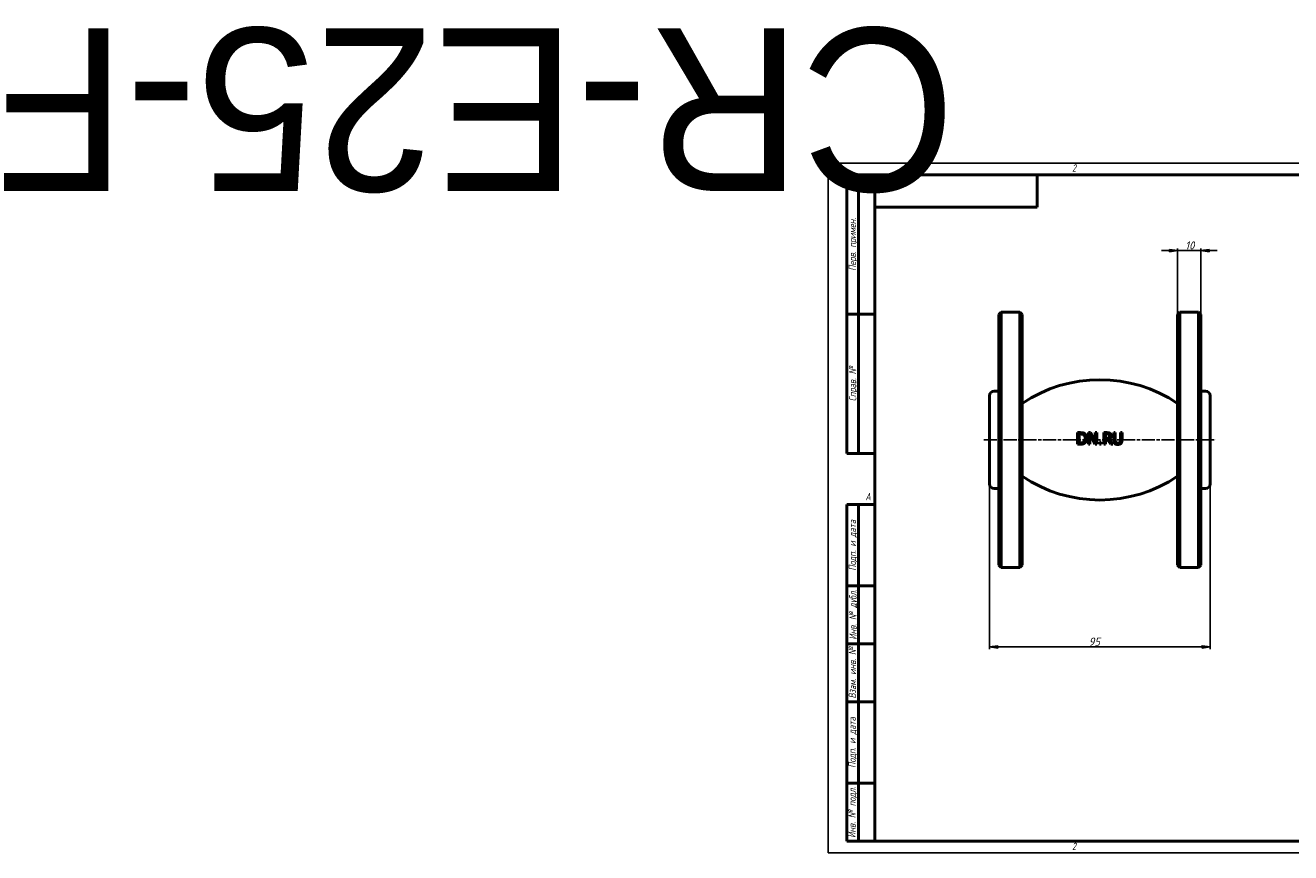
# Model space of a CAD drawing. Header units: millimetres. Extents: x -346 to 2250, y -69 to 356.
# Tile 1 of 3: x -346 to 199, y 0 to 356. Entities that reach past the tile are written whole.
import ezdxf
from ezdxf.enums import TextEntityAlignment as Align

# ---------------------------------------------------------------- set-up
doc = ezdxf.new("R2018")
doc.units = ezdxf.units.MM
doc.linetypes.add('CHAIN', pattern=[0.7087, 0.4724, -0.0591, 0.1181, -0.0591])
for name, color, linetype, lineweight in [('Видимый контур (ГОСТ)', 7, 'Continuous', 50), ('Кромка (ГОСТ)', 7, 'Continuous', 50), ('Обозначение (ГОСТ)', 7, 'Continuous', 25), ('Осевая линия (ГОСТ)', 7, 'Continuous', 25), ('Размер (ГОСТ)', 7, 'Continuous', 25), ('Эскизная геометрия (ГОСТ)', 7, 'Continuous', 50)]:
    doc.layers.add(name, color=color, linetype=linetype, lineweight=lineweight)
doc.styles.add('Альтернативный текст (ГОСТ)', font='arial.ttf', dxfattribs={"width": 0.8})
doc.styles.add('Обычный текст (ГОСТ)', font='GOST Common Italic.ttf')
doc.dimstyles.new('Обычный (ГОСТ)', dxfattribs={"dimtxt": 3.5, "dimasz": 3.5, "dimexe": 1, "dimexo": 0, "dimgap": 0.5, "dimtad": 1, "dimtxsty": 'Обычный текст (ГОСТ)', "dimblk": 'Filled-1', "dimcen": 0.09, "dimdle": 15, "dimclrd": 256, "dimclre": 256, "dimclrt": 256, "dimazin": 2, "dimtfac": 0.714286, "dimtdec": 3, "dimtmove": 0, "dimatfit": 3, "dimfxl": 1, "dimtolj": 1, "dimlwd": 25, "dimlwe": 25, "dimarcsym": 0})

# ---------------------------------------------------------------- blocks, each defined once
blk = doc.blocks.new('Рамки ГОСТ - Рамка')
at = {"layer": 'Кромка (ГОСТ)', "lineweight": 25}
for p, q in [((0, 0), (0, 297)), ((0, 297), (420, 297)), ((420, 297), (420, 0)), ((420, 0), (0, 0))]:
    blk.add_line(p, q, dxfattribs=at)
at = {"layer": 'Кромка (ГОСТ)'}
for p, q in [((210, 292), (210, 297)), ((415, 292), (20, 292)), ((20, 292), (20, 5)), ((415, 5), (415, 292)), ((20, 5), (415, 5)), ((210, 5), (210, 0))]:
    blk.add_line(p, q, dxfattribs=at)
at = {"layer": 'Кромка (ГОСТ)', "char_height": 3.17, "attachment_point": 1, "style": 'Альтернативный текст (ГОСТ)'}
for s, insert, width in [('\\fGOST Common|b0|i1;{\\H3.1700;2}', (105, 296.5), 5.2328), ('\\fGOST Common|b0|i1;{\\H3.1700;1}', (315.02, 296.44), 5.2327), ('\\fGOST Common|b0|i1;{\\H3.1700;A}', (16, 155), 5.1335), ('\\fGOST Common|b0|i1;{\\H3.1700;A}', (416, 148.5), 5.0704), ('\\fGOST Common|b0|i1;{\\H3.1700;2}', (104.99, 4.3), 5.2328), ('\\fGOST Common|b0|i1;{\\H3.1700;1}', (315, 4.14), 6.6287), ('\\fGOST Common|b0|i1;{\\H3.1700;Формат А3}', (370, 4.39), 25.2103)]:
    blk.add_mtext(s, dxfattribs=dict(at, insert=insert, width=width))
blk = doc.blocks.new('ГОСТ - Доп. графы 1')
at = {"layer": 'Эскизная геометрия (ГОСТ)'}
for p, q in [((-12, 0), (-12, 145)), ((-12, 145), (0, 145)), ((-7, 145), (-7, 0)), ((-12, 110), (-7, 110)), ((-7, 110), (0, 110)), ((-12, 85), (-7, 85)), ((-7, 85), (0, 85)), ((-12, 60), (-7, 60)), ((-7, 60), (0, 60)), ((-12, 25), (-7, 25)), ((-7, 25), (0, 25)), ((0, 0), (-12, 0))]:
    blk.add_line(p, q, dxfattribs=at)
at = {"layer": 'Обозначение (ГОСТ)', "char_height": 3.17, "attachment_point": 5, "rotation": 90, "style": 'Альтернативный текст (ГОСТ)'}
for s, insert, width in [('\\fGOST Common|b0|i1;{\\H3.1700;Подп. и дата}', (-9.37, 127.41), 34.7679), ('\\fGOST Common|b0|i1;{\\H3.1700;Инв. № дубл.}', (-8.95, 97.55), 24.8438), ('\\fGOST Common|b0|i1;{\\H3.1700;Взам. инв. №}', (-9.58, 72.53), 24.8669), ('\\fGOST Common|b0|i1;{\\H3.1700;Подп. и дата}', (-9.5, 42.47), 35.1486), ('\\fGOST Common|b0|i1;{\\H3.1700;Инв. № подл.}', (-9.5, 12.41), 24.9618)]:
    blk.add_mtext(s, dxfattribs=dict(at, insert=insert, width=width))
at = {"layer": 'Обозначение (ГОСТ)', "lineweight": 30, "flags": 17}
for tag, p in [('Подп._и_дата_2', (-3.53, 127.51)), ('Инв._номер_дубликата', (-3.41, 97.47)), ('Взамен_инв._номера', (-3.46, 72.53)), ('Подп._и_дата_1', (-3.42, 42.35)), ('ИНВЕНТАРНЫЙ_НОМЕР', (-3.33, 12.68))]:
    blk.add_attdef(tag, text='', height=3.17, rotation=90, dxfattribs=at).set_placement(p, align=Align.MIDDLE_CENTER)
blk = doc.blocks.new('ГОСТ - Доп. графы 2')
at = {"layer": 'Эскизная геометрия (ГОСТ)'}
for p, q in [((-12, 0), (-12, 120)), ((-12, 120), (0, 120)), ((-7, 0), (-7, 120)), ((-12, 60), (0, 60)), ((0, 0), (-12, 0))]:
    blk.add_line(p, q, dxfattribs=at)
at = {"layer": 'Обозначение (ГОСТ)', "char_height": 3.17, "attachment_point": 5, "rotation": 90, "style": 'Альтернативный текст (ГОСТ)'}
for s, insert, width in [('\\fGOST Common|b0|i1;{\\H3.1700;Перв. примен.}', (-9.19, 90.05), 60.0143), ('\\fGOST Common|b0|i1;{\\H3.1700;Справ. №}', (-9.1, 30), 59.9357)]:
    blk.add_mtext(s, dxfattribs=dict(at, insert=insert, width=width))
at = {"layer": 'Обозначение (ГОСТ)', "lineweight": 30, "flags": 17}
for tag, p in [('Первичная_применяемость', (-3.65, 90.03)), ('Справочный_номер', (-3.55, 30.02))]:
    blk.add_attdef(tag, text='', height=3.17, rotation=90, dxfattribs=at).set_placement(p, align=Align.MIDDLE_CENTER)
blk = doc.blocks.new('ГОСТ - Доп. графы 3')
at = {"layer": 'Эскизная геометрия (ГОСТ)'}
for p, q in [((0, 0), (70, 0)), ((70, 0), (70, -14)), ((70, -14), (0, -14))]:
    blk.add_line(p, q, dxfattribs=at)
at = {"layer": 'Обозначение (ГОСТ)', "lineweight": 30}
blk.add_attdef('ОБОЗНАЧЕНИЕ', text='', height=5, rotation=180, dxfattribs=at).set_placement((34.94, -6.97), align=Align.MIDDLE_CENTER)
blk = doc.blocks.new('Filled-1')
at = {"color": 0}
for p, q in [((0, 0), (-1, 0.14)), ((-1, 0.14), (-1, -0.14)), ((-1, 0), (0, 0)), ((-1, -0.14), (0, 0))]:
    blk.add_line(p, q, dxfattribs=at)
at = {"color": 0, "flags": 128}
blk.add_lwpolyline([(-1, -0.14), (0, 0), (-1, 0.14), (-1, -0.14)], dxfattribs=at)
at = {"color": 0}
blk.add_solid([(-1, -0.14), (0, 0), (-1, 0.14), (-1, -0.14)], dxfattribs=at)
blk = doc.blocks.new('*D9')
at = {"layer": 'Defpoints', "color": 0, "linetype": 'Continuous', "transparency": 16777216}
for p in [(69.49, 158.83), (164.49, 158.83), (164.49, 88.65)]:
    blk.add_point(p, dxfattribs=at)
at = {"layer": 'Размер (ГОСТ)', "linetype": 'Continuous', "lineweight": 25, "transparency": 16777216}
for p, q in [((69.49, 158.83), (69.49, 87.65)), ((164.49, 158.83), (164.49, 87.65)), ((72.99, 88.65), (160.99, 88.65))]:
    blk.add_line(p, q, dxfattribs=at)
at = {"layer": 'Размер (ГОСТ)', "linetype": 'Continuous', "lineweight": 25, "transparency": 16777216, "xscale": 3.5, "yscale": 3.5, "zscale": 3.5, "rotation": 180}
blk.add_blockref('Filled-1', (69.49, 88.65), dxfattribs=at)
at = {"layer": 'Размер (ГОСТ)', "linetype": 'Continuous', "lineweight": 25, "transparency": 16777216, "xscale": 3.5, "yscale": 3.5, "zscale": 3.5}
blk.add_blockref('Filled-1', (164.49, 88.65), dxfattribs=at)
at = {"layer": 'Размер (ГОСТ)', "linetype": 'Continuous', "lineweight": 25, "transparency": 16777216, "insert": (112.17, 92.65), "char_height": 3.5, "attachment_point": 1, "style": 'Обычный текст (ГОСТ)'}
blk.add_mtext('\\A1;95', dxfattribs=at)
blk = doc.blocks.new('*D10')
at = {"layer": 'Defpoints', "color": 0, "linetype": 'Continuous', "transparency": 16777216}
for p in [(160.49, 259.33), (150.49, 231.83), (160.49, 231.83)]:
    blk.add_point(p, dxfattribs=at)
at = {"layer": 'Размер (ГОСТ)', "linetype": 'Continuous', "lineweight": 25, "transparency": 16777216}
for p, q in [((146.99, 259.33), (143.49, 259.33)), ((150.49, 231.83), (150.49, 260.33)), ((150.49, 259.33), (153.99, 259.33)), ((153.99, 259.33), (156.99, 259.33)), ((160.49, 259.33), (156.99, 259.33)), ((160.49, 231.83), (160.49, 260.33)), ((163.99, 259.33), (167.49, 259.33))]:
    blk.add_line(p, q, dxfattribs=at)
at = {"layer": 'Размер (ГОСТ)', "linetype": 'Continuous', "lineweight": 25, "transparency": 16777216, "xscale": 3.5, "yscale": 3.5, "zscale": 3.5}
blk.add_blockref('Filled-1', (150.49, 259.33), dxfattribs=at)
at = {"layer": 'Размер (ГОСТ)', "linetype": 'Continuous', "lineweight": 25, "transparency": 16777216, "xscale": 3.5, "yscale": 3.5, "zscale": 3.5, "rotation": 180}
blk.add_blockref('Filled-1', (160.49, 259.33), dxfattribs=at)
at = {"layer": 'Размер (ГОСТ)', "linetype": 'Continuous', "lineweight": 25, "transparency": 16777216, "insert": (153.73, 263.33), "char_height": 3.5, "attachment_point": 1, "style": 'Обычный текст (ГОСТ)'}
blk.add_mtext('\\A1;10', dxfattribs=at)

msp = doc.modelspace()

# ---------------------------------------------------------------- linework, layer by layer
at = {"layer": 'Видимый контур (ГОСТ)'}
for p, q in [((73.492, 231.833), (74.492, 232.833)), ((73.492, 123.833), (73.492, 231.833)), ((74.492, 232.833), (74.492, 122.833)), ((74.492, 232.833), (82.492, 232.833)), ((82.492, 122.833), (82.492, 232.833)), ((83.492, 231.833), (82.492, 232.833)), ((83.492, 231.833), (83.492, 123.833)), ((150.492, 231.833), (151.492, 232.833)), ((150.492, 123.833), (150.492, 231.833)), ((151.492, 232.833), (151.492, 122.833)), ((151.492, 232.833), (159.492, 232.833)), ((159.492, 122.833), (159.492, 232.833)), ((160.492, 231.833), (159.492, 232.833)), ((160.492, 231.833), (160.492, 123.833)), ((69.492, 158.833), (69.492, 196.833)), ((71.492, 198.833), (73.492, 198.833)), ((160.492, 198.833), (162.492, 198.833)), ((164.492, 196.833), (164.492, 158.833)), ((107.399, 175.946), (107.399, 180.946)), ((108.063, 180.37), (108.57, 180.37)), ((108.063, 180.37), (108.063, 176.521)), ((112.063, 175.946), (112.063, 180.946)), ((112.683, 180.257), (112.683, 175.946)), ((112.683, 180.257), (114.895, 175.946)), ((115.021, 176.987), (113.007, 180.946)), ((115.64, 180.946), (115.021, 180.946)), ((115.021, 176.987), (115.021, 180.946)), ((115.64, 180.946), (115.64, 175.946)), ((118.736, 175.946), (118.736, 180.946)), ((119.401, 180.37), (119.401, 178.49)), ((119.401, 180.37), (120.061, 180.37)), ((123.606, 180.946), (122.942, 180.946)), ((122.942, 177.826), (122.942, 180.946)), ((123.606, 180.946), (123.606, 177.826)), ((126.56, 180.946), (125.896, 180.946)), ((125.896, 177.809), (125.896, 180.946)), ((126.56, 180.946), (126.56, 177.826)), ((108.57, 176.521), (108.063, 176.521)), ((112.063, 175.946), (112.683, 175.946)), ((114.895, 175.946), (115.64, 175.946)), ((117.585, 176.902), (116.783, 176.902)), ((116.783, 175.946), (116.783, 176.902)), ((116.783, 175.946), (117.585, 175.946)), ((117.585, 176.902), (117.585, 175.946)), ((118.736, 175.946), (119.401, 175.946)), ((119.984, 178.49), (119.401, 178.49)), ((119.401, 177.935), (119.401, 175.946)), ((119.401, 177.935), (120.162, 177.935)), ((120.162, 177.935), (121.743, 175.946)), ((122.606, 175.946), (120.827, 178.121)), ((121.743, 175.946), (122.606, 175.946)), ((71.492, 156.833), (73.492, 156.833)), ((160.492, 156.833), (162.492, 156.833)), ((73.492, 123.833), (74.492, 122.833)), ((74.492, 122.833), (82.492, 122.833)), ((83.492, 123.833), (82.492, 122.833)), ((150.492, 123.833), (151.492, 122.833)), ((151.492, 122.833), (159.492, 122.833)), ((160.492, 123.833), (159.492, 122.833))]:
    msp.add_line(p, q, dxfattribs=at)
for centre, radius, start, end in [((116.992, 143.744), 60, 56.05939, 123.94061), ((71.492, 196.833), 2, 90, 180), ((162.492, 196.833), 2, 0, 90), ((71.492, 158.833), 2, 180, 270), ((116.992, 211.923), 60, 236.05939, 303.94061), ((162.492, 158.833), 2, 270, 0)]:
    msp.add_arc(centre, radius, start, end, dxfattribs=at)
for centre, major_axis, ratio, start_param, end_param in [((116.988, 180.944), (-60.04, 0), 0.0000258, 4.8536027, 4.8727843), ((116.991, 180.945), (-60.07, 0), 0.0000174, 4.7787701, 4.7945302), ((116.992, 180.944), (-60.076, 0), 0.0000311, 4.6618852, 4.6833503), ((116.99, 175.946), (60.331, 0), 0.0000136, 4.552733, 4.5720235)]:
    msp.add_ellipse(centre, major_axis=major_axis, ratio=ratio, start_param=start_param, end_param=end_param, dxfattribs=at)
for points, knots in [([(110.328, 180.549), (110.161, 180.658), (109.975, 180.739), (109.56, 180.87), (109.225, 180.946), (108.538, 180.946)], [0, 0, 0, 0, 0.06066211, 0.06066211, 0.13203952, 0.13203952, 0.13203952, 0.13203952]), ([(108.57, 180.37), (109.024, 180.37), (109.277, 180.316), (109.597, 180.221), (109.748, 180.155), (109.891, 180.07)], [-0.10102837, -0.10102837, -0.10102837, -0.10102837, -0.05037301, -0.05037301, 0, 0, 0, 0]), ([(109.891, 180.07), (110.023, 179.989), (110.14, 179.891), (110.343, 179.653), (110.423, 179.518), (110.542, 179.237), (110.582, 179.094), (110.637, 178.784), (110.649, 178.616), (110.649, 178.45)], [-0.18886838, -0.18886838, -0.18886838, -0.18886838, -0.14199174, -0.14199174, -0.09455594, -0.09455594, -0.0499734, -0.0499734, 0, 0, 0, 0]), ([(111.341, 178.442), (111.341, 178.656), (111.324, 178.872), (111.246, 179.273), (111.189, 179.458), (111.043, 179.774), (110.939, 179.962), (110.648, 180.304), (110.497, 180.437), (110.328, 180.549)], [0, 0, 0, 0, 0.06442927, 0.06442927, 0.12287872, 0.12287872, 0.16926141, 0.16926141, 0.20734108, 0.20734108, 0.20734108, 0.20734108]), ([(121.297, 180.682), (121.178, 180.759), (121.051, 180.819), (120.843, 180.881), (120.606, 180.946), (120.025, 180.946)], [0, 0, 0, 0, 0.042400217, 0.042400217, 0.065299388, 0.065299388, 0.065299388, 0.065299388]), ([(120.061, 180.37), (120.19, 180.37), (120.328, 180.364), (120.53, 180.333), (120.601, 180.316), (120.737, 180.268), (120.798, 180.238), (120.855, 180.2)], [-0.082237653, -0.082237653, -0.082237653, -0.082237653, -0.043214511, -0.043214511, -0.020554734, -0.020554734, 0, 0, 0, 0]), ([(120.855, 180.2), (120.911, 180.162), (120.962, 180.117), (121.005, 180.065), (121.024, 180.042), (121.04, 180.019), (121.054, 179.997), (121.067, 179.976), (121.078, 179.956), (121.088, 179.937), (121.09, 179.932), (121.092, 179.927), (121.094, 179.922), (121.098, 179.913), (121.102, 179.905), (121.106, 179.896), (121.139, 179.815), (121.158, 179.728), (121.167, 179.641), (121.17, 179.606), (121.171, 179.571), (121.171, 179.536)], [-0.066994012, -0.066994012, -0.066994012, -0.066994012, -0.053130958, -0.053130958, -0.053130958, -0.047034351, -0.047034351, -0.047034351, -0.041290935, -0.041290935, -0.041290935, -0.039865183, -0.039865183, -0.039865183, -0.037107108, -0.037107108, -0.037107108, -0.010595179, -0.010595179, -0.010595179, 0, 0, 0, 0]), ([(121.864, 179.588), (121.864, 179.734), (121.848, 179.883), (121.785, 180.097), (121.74, 180.221), (121.544, 180.491), (121.43, 180.596), (121.297, 180.682)], [0, 0, 0, 0, 0.043900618, 0.043900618, 0.06708928, 0.06708928, 0.088035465, 0.088035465, 0.088035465, 0.088035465]), ([(108.55, 175.946), (109.286, 175.946), (109.622, 176.035), (109.981, 176.157), (110.156, 176.243), (110.32, 176.347)], [0, 0, 0, 0, 0.22299261, 0.22299261, 0.45623223, 0.45623223, 0.45623223, 0.45623223]), ([(109.952, 176.853), (109.834, 176.77), (109.707, 176.705), (109.498, 176.629), (109.363, 176.586), (108.949, 176.53), (108.757, 176.521), (108.57, 176.521)], [-0.25406237, -0.25406237, -0.25406237, -0.25406237, -0.1263065, -0.1263065, -0.05667866, -0.05667866, 0, 0, 0, 0]), ([(110.649, 178.45), (110.649, 178.201), (110.625, 177.943), (110.521, 177.58), (110.455, 177.398), (110.222, 177.071), (110.097, 176.951), (109.952, 176.853)], [-0.25079273, -0.25079273, -0.25079273, -0.25079273, -0.12075073, -0.12075073, -0.0530696, -0.0530696, 0, 0, 0, 0]), ([(110.32, 176.347), (110.483, 176.454), (110.626, 176.582), (110.753, 176.731), (110.796, 176.782), (110.835, 176.832), (110.87, 176.883), (110.919, 176.952), (110.961, 177.019), (110.998, 177.082), (111.022, 177.126), (111.044, 177.167), (111.064, 177.206), (111.071, 177.219), (111.077, 177.233), (111.083, 177.245), (111.201, 177.49), (111.275, 177.747), (111.313, 178.014), (111.323, 178.092), (111.331, 178.17), (111.336, 178.249), (111.34, 178.313), (111.341, 178.377), (111.341, 178.442)], [-0.20815294, -0.20815294, -0.20815294, -0.20815294, -0.17107012, -0.17107012, -0.17107012, -0.15842003, -0.15842003, -0.15842003, -0.14096153, -0.14096153, -0.14096153, -0.12891576, -0.12891576, -0.12891576, -0.1246475, -0.1246475, -0.1246475, -0.04304434, -0.04304434, -0.04304434, -0.0192445, -0.0192445, -0.0192445, 0, 0, 0, 0]), ([(120.888, 178.749), (120.835, 178.697), (120.777, 178.653), (120.712, 178.618), (120.689, 178.606), (120.667, 178.596), (120.647, 178.587), (120.614, 178.573), (120.584, 178.563), (120.559, 178.556), (120.545, 178.552), (120.533, 178.548), (120.522, 178.546), (120.514, 178.544), (120.507, 178.542), (120.501, 178.541), (120.402, 178.519), (120.301, 178.505), (120.199, 178.498), (120.127, 178.492), (120.055, 178.49), (119.984, 178.49)], [-0.06948914, -0.06948914, -0.06948914, -0.06948914, -0.062149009, -0.062149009, -0.062149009, -0.059604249, -0.059604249, -0.059604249, -0.055600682, -0.055600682, -0.055600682, -0.053403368, -0.053403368, -0.053403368, -0.051597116, -0.051597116, -0.051597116, -0.021334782, -0.021334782, -0.021334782, 0, 0, 0, 0]), ([(120.827, 178.121), (120.959, 178.171), (121.084, 178.233), (121.313, 178.384), (121.413, 178.471), (121.588, 178.666), (121.639, 178.747), (121.73, 178.898), (121.78, 179.022), (121.849, 179.295), (121.864, 179.442), (121.864, 179.588)], [0, 0, 0, 0, 0.04224172, 0.04224172, 0.08245168, 0.08245168, 0.12087808, 0.12087808, 0.24807884, 0.24807884, 0.38606389, 0.38606389, 0.38606389, 0.38606389]), ([(121.171, 179.536), (121.171, 179.442), (121.165, 179.347), (121.148, 179.255), (121.136, 179.19), (121.12, 179.133), (121.102, 179.082), (121.094, 179.059), (121.086, 179.038), (121.077, 179.018), (121.032, 178.916), (120.969, 178.826), (120.888, 178.749)], [-0.077033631, -0.077033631, -0.077033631, -0.077033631, -0.055394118, -0.055394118, -0.055394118, -0.040232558, -0.040232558, -0.040232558, -0.033617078, -0.033617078, -0.033617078, 0, 0, 0, 0]), ([(122.942, 177.826), (122.942, 177.63), (122.953, 177.428), (123.019, 176.992), (123.074, 176.843), (123.179, 176.591), (123.284, 176.436), (123.42, 176.302)], [0, 0, 0, 0, 0.05871823, 0.05871823, 0.13248263, 0.13248263, 0.30445974, 0.30445974, 0.30445974, 0.30445974]), ([(123.42, 176.302), (123.556, 176.166), (123.715, 176.063), (124.065, 175.917), (124.33, 175.84), (124.749, 175.84)], [0, 0, 0, 0, 0.05822138, 0.05822138, 0.1145953, 0.1145953, 0.1145953, 0.1145953]), ([(123.821, 176.817), (123.746, 176.931), (123.694, 177.055), (123.627, 177.339), (123.606, 177.552), (123.606, 177.826)], [0, 0, 0, 0, 0.041188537, 0.041188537, 0.087658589, 0.087658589, 0.087658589, 0.087658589]), ([(124.749, 176.408), (124.638, 176.408), (124.526, 176.416), (124.417, 176.438), (124.409, 176.44), (124.4, 176.442), (124.392, 176.444), (124.355, 176.452), (124.319, 176.462), (124.283, 176.473), (124.25, 176.484), (124.218, 176.497), (124.186, 176.511), (124.159, 176.523), (124.132, 176.537), (124.105, 176.551), (124.01, 176.605), (123.929, 176.675), (123.861, 176.761), (123.847, 176.779), (123.834, 176.798), (123.821, 176.817)], [-0.10684752, -0.10684752, -0.10684752, -0.10684752, -0.07355199, -0.07355199, -0.07355199, -0.07101297, -0.07101297, -0.07101297, -0.05963768, -0.05963768, -0.05963768, -0.04903841, -0.04903841, -0.04903841, -0.03991871, -0.03991871, -0.03991871, -0.00686208, -0.00686208, -0.00686208, 0, 0, 0, 0]), ([(125.681, 176.817), (125.643, 176.759), (125.597, 176.706), (125.491, 176.613), (125.432, 176.573), (125.29, 176.5), (125.193, 176.465), (124.972, 176.417), (124.86, 176.408), (124.749, 176.408)], [0, 0, 0, 0, 0.020954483, 0.020954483, 0.042518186, 0.042518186, 0.069206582, 0.069206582, 0.09524055, 0.09524055, 0.09524055, 0.09524055]), ([(124.749, 175.84), (124.963, 175.84), (125.189, 175.858), (125.48, 175.935), (125.617, 175.978), (125.883, 176.13), (125.988, 176.209), (126.082, 176.302)], [0, 0, 0, 0, 0.0646866, 0.0646866, 0.09103933, 0.09103933, 0.11109909, 0.11109909, 0.11109909, 0.11109909]), ([(125.896, 177.809), (125.896, 177.665), (125.89, 177.513), (125.854, 177.229), (125.83, 177.14), (125.776, 176.983), (125.734, 176.897), (125.681, 176.817)], [0, 0, 0, 0, 0.04322018, 0.04322018, 0.08601152, 0.08601152, 0.1458073, 0.1458073, 0.1458073, 0.1458073]), ([(126.082, 176.302), (126.192, 176.407), (126.282, 176.528), (126.397, 176.754), (126.468, 176.917), (126.548, 177.405), (126.56, 177.619), (126.56, 177.826)], [0, 0, 0, 0, 0.045774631, 0.045774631, 0.076103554, 0.076103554, 0.097873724, 0.097873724, 0.097873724, 0.097873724])]:
    msp.add_open_spline(points, degree=3, knots=knots, dxfattribs=at)
at = {"layer": 'Осевая линия (ГОСТ)', "linetype": 'CHAIN', "ltscale": 11.993792}
msp.add_line((66.992, 177.833), (166.992, 177.833), dxfattribs=at)

# ---------------------------------------------------------------- block references
ref = msp.add_blockref('ГОСТ - Доп. графы 3', (20, 292))
lines = msp.add_mtext('CR-E25-F', dxfattribs={"layer": 'Обозначение (ГОСТ)', "insert": (54.942, 285.032), "char_height": 70.1248, "attachment_point": 1, "rotation": 180})
ref.add_attrib('ОБОЗНАЧЕНИЕ', '', (54.942, 285.032)).embed_mtext(lines)
for name, p in [('Рамки ГОСТ - Рамка', (0, 0)), ('ГОСТ - Доп. графы 2', (20, 172)), ('ГОСТ - Доп. графы 1', (20, 5))]:
    msp.add_blockref(name, p)

# ---------------------------------------------------------------- dimensions: what is measured, and where the dimension line sits
at = {"layer": 'Размер (ГОСТ)', "linetype": 'Continuous', "lineweight": 25}
for base, p1, p2, override, picture, middle in [((160.492, 259.333), (150.492, 231.833), (160.492, 231.833), {"dimgap": 0.5, "dimdec": 2, "dimtol": 0, "dimlim": 0, "dimtp": 0, "dimtm": 0, "dimtdec": 3, "dimtofl": 0}, '*D10', (155.492, 259.333)), ((164.492, 88.646), (69.492, 158.833), (164.492, 158.833), {"dimgap": 0.5, "dimdec": 2, "dimtol": 0, "dimlim": 0, "dimtp": 0, "dimtm": 0, "dimtdec": 3, "dimtofl": 0, "dimatfit": 1}, '*D9', (114.492, 88.646))]:
    dim = msp.add_linear_dim(base=base, p1=p1, p2=p2, angle=180, dimstyle='Обычный (ГОСТ)', override=override, dxfattribs=at)
    dim.commit()
    dim.dimension.update_dxf_attribs({"geometry": picture, "text_midpoint": middle, "dimtype": 160})

doc.saveas('drawing.dxf')
